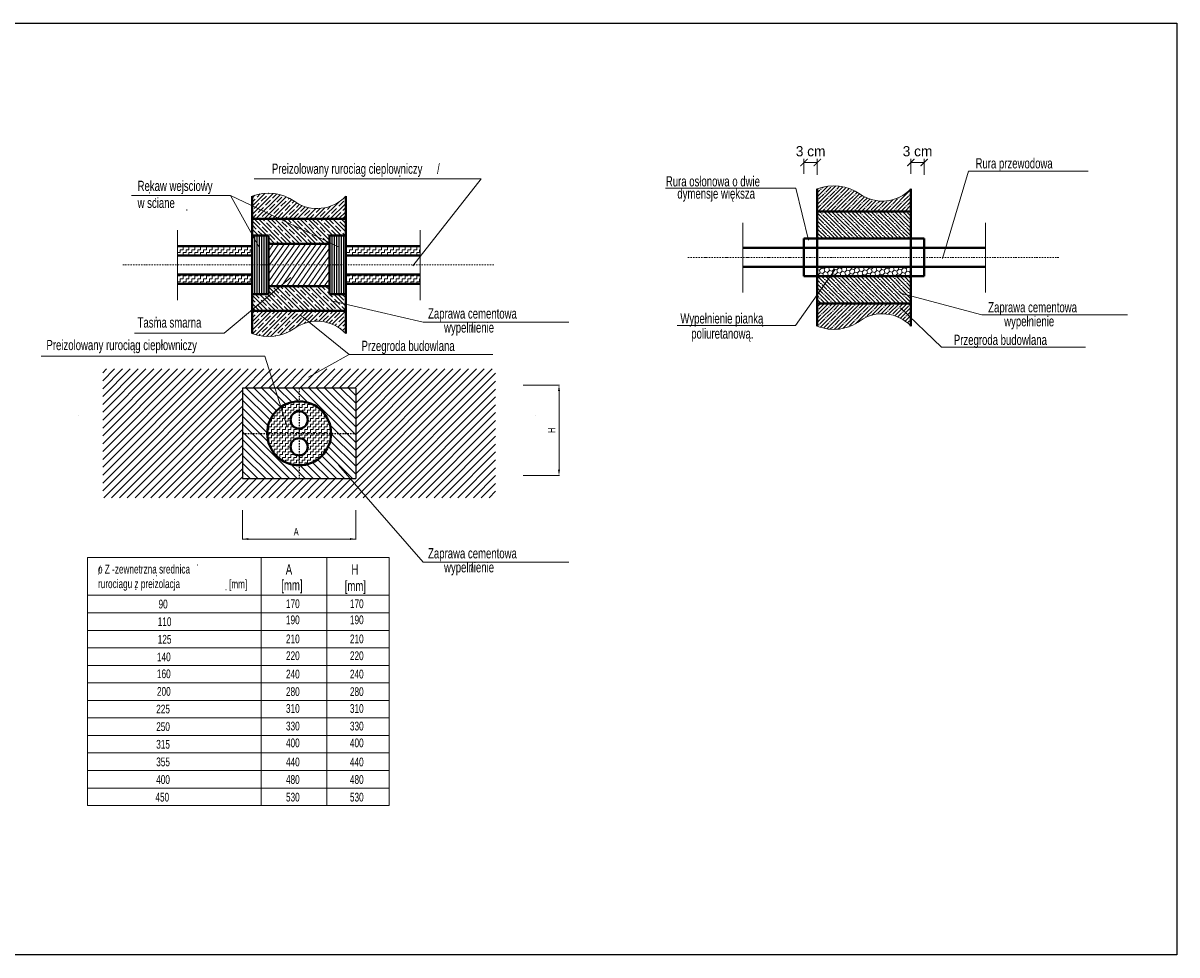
# Model space of a CAD drawing. Header units: millimetres. Extents: x -13172 to 86547, y 20 to 116183.
# Tile 32 of 52: x -1929 to 2023, y 61825 to 65017. Entities that reach past the tile are written whole.
import ezdxf
from ezdxf.enums import TextEntityAlignment as Align

# ---------------------------------------------------------------- set-up
doc = ezdxf.new("R2010")
doc.units = ezdxf.units.MM
doc.header["$LTSCALE"] = 0.7
doc.linetypes.add('DASHDOT2', pattern=[12.7, 6.35, -3.175, 0, -3.175])
doc.linetypes.add('HIDDEN2', pattern=[4.7625, 3.175, -1.5875])
doc.layers.get('0').update_dxf_attribs({"lineweight": 15})
doc.layers.add('0000_NIEDRUK', color=3, linetype='Continuous', lineweight=25, plot=False)
doc.layers.add('1', color=2, linetype='Continuous')
pattern_1 = [(45, (-183093.945, -23176.773), (-13.4703842, 13.4703842), []), (45, (-183080.475, -23176.773), (-13.4703842, 13.4703842), [23.8125, -4.7625, 0, -4.7625])]

# ---------------------------------------------------------------- blocks, each defined once
blk = doc.blocks.new('*X2983')
at = {"color": 0}
for p, q in [((93.26, 273.57), (98.81, 279.12)), ((93.26, 270.03), (102.29, 279.07)), ((93.26, 277.1), (94.46, 278.31)), ((93.26, 275.34), (94.58, 276.66)), ((94.92, 268.16), (105.28, 278.52)), ((95.02, 277.1), (95.02, 277.1)), ((95.46, 277.54), (96.79, 278.87)), ((97.23, 275.77), (99.44, 277.98)), ((98.45, 268.16), (107.92, 277.62)), ((99.88, 278.42), (99.88, 278.42)), ((100.32, 278.87), (100.62, 279.17)), ((101.65, 276.66), (101.65, 276.66)), ((102.09, 277.1), (103.83, 278.84)), ((103.86, 275.33), (106.07, 277.54)), ((106.51, 277.98), (106.51, 277.98)), ((108.72, 276.66), (109.13, 277.06)), ((93.69, 272.24), (93.69, 272.24)), ((94.13, 272.68), (96.34, 274.89)), ((95.9, 270.91), (98.11, 273.12)), ((96.79, 275.33), (96.79, 275.33)), ((98.55, 273.56), (98.55, 273.56)), ((98.99, 274), (101.2, 276.21)), ((100.32, 271.79), (100.32, 271.79)), ((100.76, 272.24), (102.97, 274.45)), ((101.99, 268.16), (110.27, 276.44)), ((102.53, 270.47), (104.74, 272.68)), ((103.41, 274.89), (103.41, 274.89)), ((105.18, 273.12), (105.18, 273.12)), ((105.52, 268.16), (112.42, 275.05)), ((105.62, 273.56), (107.83, 275.77)), ((107.39, 271.79), (109.6, 274)), ((108.28, 276.21), (108.28, 276.21)), ((109.06, 268.16), (114.77, 273.87)), ((109.16, 270.03), (111.37, 272.24)), ((110.04, 274.45), (110.04, 274.45)), ((110.49, 274.89), (111.35, 275.76)), ((111.81, 272.68), (111.81, 272.68)), ((112.25, 273.12), (113.56, 274.42)), ((112.59, 268.16), (117.46, 273.02)), ((114.02, 271.35), (116.07, 273.4)), ((115.79, 269.58), (118, 271.79)), ((116.13, 268.16), (120.59, 272.62)), ((118.44, 272.24), (118.44, 272.24)), ((118.88, 272.68), (118.96, 272.75)), ((119.66, 268.16), (124.45, 272.94)), ((120.65, 270.91), (122.4, 272.66)), ((123.2, 268.16), (130.53, 275.48)), ((125.07, 271.79), (125.07, 271.79)), ((125.51, 272.24), (126.91, 273.64)), ((126.74, 268.16), (133.36, 274.78)), ((127.28, 270.47), (129.49, 272.68)), ((129.93, 273.12), (129.93, 273.12)), ((130.37, 273.56), (132.58, 275.77)), ((132.14, 271.79), (133.36, 273.02)), ((133.02, 276.21), (133.02, 276.21)), ((93.26, 268.26), (95.02, 270.03)), ((95.46, 270.47), (95.46, 270.47)), ((96.68, 268.16), (96.79, 268.26)), ((97.23, 268.7), (97.23, 268.7)), ((97.67, 269.14), (99.88, 271.35)), ((100.22, 268.16), (101.65, 269.58)), ((102.09, 270.03), (102.09, 270.03)), ((103.86, 268.26), (103.86, 268.26)), ((104.3, 268.7), (106.51, 270.91)), ((106.95, 271.35), (106.95, 271.35)), ((107.29, 268.16), (108.28, 269.14)), ((108.72, 269.58), (108.72, 269.58)), ((110.93, 268.26), (113.14, 270.47)), ((113.58, 270.91), (113.58, 270.91)), ((114.36, 268.16), (114.9, 268.7)), ((115.35, 269.14), (115.35, 269.14)), ((117.9, 268.16), (119.77, 270.03)), ((120.21, 270.47), (120.21, 270.47)), ((121.43, 268.16), (121.53, 268.26)), ((121.98, 268.7), (121.98, 268.7)), ((122.42, 269.14), (124.63, 271.35)), ((124.97, 268.16), (126.4, 269.58)), ((126.84, 270.03), (126.84, 270.03)), ((128.61, 268.26), (128.61, 268.26)), ((129.05, 268.7), (131.26, 270.91)), ((130.27, 268.16), (133.36, 271.25)), ((131.7, 271.35), (131.7, 271.35)), ((132.04, 268.16), (133.02, 269.14))]:
    blk.add_line(p, q, dxfattribs=at)
blk = doc.blocks.new('*X2984')
at = {"color": 0}
for p, q in [((93.26, 220.53), (101.55, 228.83)), ((93.26, 224.07), (98.01, 228.83)), ((93.26, 227.61), (94.48, 228.83)), ((94.82, 218.57), (105.08, 228.83)), ((95.02, 227.6), (95.02, 227.6)), ((95.46, 228.04), (96.24, 228.83)), ((97.23, 226.27), (99.44, 228.48)), ((97.76, 217.97), (108.62, 228.83)), ((101.16, 217.83), (112.15, 228.83)), ((102.09, 227.6), (103.31, 228.83)), ((103.86, 225.83), (106.07, 228.04)), ((105.34, 218.48), (115.69, 228.83)), ((106.51, 228.48), (106.51, 228.48)), ((108.72, 227.16), (110.39, 228.83)), ((110.49, 225.39), (112.7, 227.6)), ((112.17, 221.78), (119.22, 228.83)), ((113.14, 228.04), (113.14, 228.04)), ((113.58, 228.48), (113.92, 228.83)), ((115.35, 226.72), (117.46, 228.83)), ((118.01, 224.08), (122.76, 228.83)), ((119.77, 227.6), (119.77, 227.6)), ((120.21, 228.04), (120.99, 228.83)), ((121.83, 224.36), (126.29, 228.83)), ((121.98, 226.27), (124.19, 228.48)), ((124.94, 223.93), (129.83, 228.83)), ((126.84, 227.6), (128.06, 228.83)), ((127.61, 223.07), (133.36, 228.82)), ((128.61, 225.83), (130.81, 228.04)), ((131.26, 228.48), (131.26, 228.48)), ((93.26, 225.84), (94.58, 227.16)), ((93.69, 222.74), (93.69, 222.74)), ((94.13, 223.18), (96.34, 225.39)), ((95.9, 221.41), (98.11, 223.62)), ((96.79, 225.83), (96.79, 225.83)), ((98.55, 224.06), (98.55, 224.06)), ((98.99, 224.51), (101.2, 226.72)), ((100.32, 222.3), (100.32, 222.3)), ((100.76, 222.74), (102.97, 224.95)), ((101.65, 227.16), (101.65, 227.16)), ((102.53, 220.97), (104.74, 223.18)), ((103.41, 225.39), (103.41, 225.39)), ((105.18, 223.62), (105.18, 223.62)), ((105.62, 224.06), (107.83, 226.27)), ((107.39, 222.3), (109.6, 224.51)), ((108.28, 226.72), (108.28, 226.72)), ((109.16, 220.53), (111.37, 222.74)), ((110.04, 224.95), (110.04, 224.95)), ((111.81, 223.18), (111.81, 223.18)), ((112.25, 223.62), (114.46, 225.83)), ((114.9, 226.27), (114.9, 226.27)), ((115.59, 223.43), (116.23, 224.06)), ((116.67, 224.51), (116.67, 224.51)), ((117.11, 224.95), (119.32, 227.16)), ((120.04, 224.33), (121.09, 225.39)), ((121.53, 225.83), (121.53, 225.83)), ((123.74, 224.51), (125.95, 226.72)), ((126.32, 223.55), (127.72, 224.95)), ((126.4, 227.16), (126.4, 227.16)), ((128.16, 225.39), (128.16, 225.39)), ((128.82, 222.51), (129.49, 223.18)), ((129.93, 223.62), (129.93, 223.62)), ((129.95, 221.87), (133.36, 225.29)), ((130.37, 224.06), (132.58, 226.27)), ((132.14, 222.3), (133.36, 223.52)), ((133.02, 226.72), (133.02, 226.72)), ((93.49, 219), (95.02, 220.53)), ((95.46, 220.97), (95.46, 220.97)), ((96.24, 218.22), (96.79, 218.76)), ((97.23, 219.2), (97.23, 219.2)), ((97.67, 219.65), (99.88, 221.85)), ((99.44, 217.88), (101.65, 220.09)), ((102.09, 220.53), (102.09, 220.53)), ((103.12, 218.02), (103.41, 218.32)), ((103.86, 218.76), (103.86, 218.76)), ((104.3, 219.2), (106.51, 221.41)), ((106.95, 221.85), (106.95, 221.85)), ((108.05, 219.42), (108.28, 219.65)), ((108.72, 220.09), (108.72, 220.09)), ((131.01, 221.16), (131.26, 221.41)), ((131.7, 221.85), (131.7, 221.85)), ((132, 220.38), (133.36, 221.75)), ((132.92, 219.54), (133.02, 219.65))]:
    blk.add_line(p, q, dxfattribs=at)
blk = doc.blocks.new('*X2985')
at = {"color": 0}
for p, q in [((99.58, 261.04), (93.26, 267.37)), ((96.79, 265.61), (94.58, 267.82)), ((106.61, 257.55), (96, 268.16)), ((98.55, 267.37), (97.77, 268.16)), ((98.99, 266.93), (98.99, 266.93)), ((110.15, 257.55), (99.54, 268.16)), ((103.41, 266.05), (101.31, 268.16)), ((113.69, 257.55), (103.07, 268.16)), ((105.18, 267.82), (104.84, 268.16)), ((105.62, 267.37), (105.62, 267.37)), ((108.28, 264.72), (106.07, 266.93)), ((117.22, 257.55), (106.61, 268.16)), ((110.04, 266.49), (108.38, 268.16)), ((120.76, 257.55), (110.14, 268.16)), ((112.25, 267.82), (112.25, 267.82)), ((114.9, 265.17), (112.7, 267.37)), ((124.29, 257.55), (113.68, 268.16)), ((116.67, 266.93), (115.45, 268.16)), ((126.36, 259.01), (117.22, 268.16)), ((121.53, 265.61), (119.32, 267.82)), ((127.87, 261.04), (120.75, 268.16)), ((123.3, 267.37), (122.52, 268.16)), ((123.74, 266.93), (123.74, 266.93)), ((131.4, 261.04), (124.29, 268.16)), ((128.16, 266.05), (126.05, 268.16)), ((133.36, 262.62), (127.82, 268.16)), ((129.93, 267.82), (129.59, 268.16)), ((130.37, 267.37), (130.37, 267.37)), ((133.02, 264.72), (130.81, 266.93)), ((133.36, 266.15), (131.36, 268.16)), ((133.36, 267.92), (133.13, 268.16)), ((95.02, 263.84), (93.26, 265.6)), ((96.05, 261.04), (93.26, 263.83)), ((95.46, 263.4), (95.46, 263.4)), ((97.82, 261.04), (95.9, 262.96)), ((97.23, 265.17), (97.23, 265.17)), ((99.88, 262.51), (97.67, 264.72)), ((101.65, 264.28), (99.44, 266.49)), ((100.32, 262.07), (100.32, 262.07)), ((102.09, 263.84), (102.09, 263.84)), ((104.74, 261.19), (102.53, 263.4)), ((103.86, 265.61), (103.86, 265.61)), ((106.51, 262.96), (104.3, 265.17)), ((106.95, 262.51), (106.95, 262.51)), ((109.6, 259.86), (107.39, 262.07)), ((108.72, 264.28), (108.72, 264.28)), ((111.37, 261.63), (109.16, 263.84)), ((110.49, 266.05), (110.49, 266.05)), ((113.14, 263.4), (110.93, 265.61)), ((113.58, 262.96), (113.58, 262.96)), ((116.23, 260.3), (114.02, 262.51)), ((115.35, 264.72), (115.35, 264.72)), ((118, 262.07), (115.79, 264.28)), ((117.11, 266.49), (117.11, 266.49)), ((119.77, 263.84), (117.56, 266.05)), ((120.21, 263.4), (120.21, 263.4)), ((122.86, 260.75), (120.65, 262.96)), ((121.98, 265.17), (121.98, 265.17)), ((124.63, 262.51), (122.42, 264.72)), ((126.4, 264.28), (124.19, 266.49)), ((125.07, 262.07), (125.07, 262.07)), ((126.84, 263.84), (126.84, 263.84)), ((129.49, 261.19), (127.28, 263.4)), ((128.61, 265.61), (128.61, 265.61)), ((131.26, 262.96), (129.05, 265.17)), ((131.7, 262.51), (131.7, 262.51)), ((133.17, 261.04), (132.14, 262.07)), ((93.69, 261.63), (93.69, 261.63)), ((94.28, 261.04), (94.13, 261.19)), ((103.08, 257.55), (100.26, 260.37)), ((101.2, 257.65), (100.26, 258.6)), ((102.97, 259.42), (100.76, 261.63)), ((103.41, 258.98), (103.41, 258.98)), ((104.85, 257.55), (103.86, 258.54)), ((105.18, 260.75), (105.18, 260.75)), ((107.83, 258.09), (105.62, 260.3)), ((108.28, 257.65), (108.28, 257.65)), ((110.04, 259.42), (110.04, 259.42)), ((111.92, 257.55), (110.49, 258.98)), ((111.81, 261.19), (111.81, 261.19)), ((114.46, 258.54), (112.25, 260.75)), ((114.9, 258.09), (114.9, 258.09)), ((115.45, 257.55), (115.35, 257.65)), ((116.67, 259.86), (116.67, 259.86)), ((118.99, 257.55), (117.11, 259.42)), ((118.44, 261.63), (118.44, 261.63)), ((121.09, 258.98), (118.88, 261.19)), ((121.53, 258.54), (121.53, 258.54)), ((122.52, 257.55), (121.98, 258.09)), ((123.3, 260.3), (123.3, 260.3)), ((125.95, 257.65), (123.74, 259.86)), ((126.36, 260.78), (125.51, 261.63))]:
    blk.add_line(p, q, dxfattribs=at)
blk = doc.blocks.new('*X2986')
at = {"color": 0}
for p, q in [((110.59, 228.83), (100.26, 239.16)), ((100.32, 237.32), (100.32, 237.32)), ((102.09, 239.09), (102.09, 239.09)), ((104.74, 236.44), (102.53, 238.65)), ((114.12, 228.83), (103.51, 239.44)), ((106.51, 238.21), (105.28, 239.44)), ((106.95, 237.76), (106.95, 237.76)), ((117.66, 228.83), (107.04, 239.44)), ((109.6, 235.11), (107.39, 237.32)), ((111.37, 236.88), (109.16, 239.09)), ((121.19, 228.83), (110.58, 239.44)), ((113.14, 238.65), (112.35, 239.44)), ((113.58, 238.21), (113.58, 238.21)), ((116.23, 235.55), (114.02, 237.76)), ((124.73, 228.83), (114.12, 239.44)), ((118, 237.32), (115.88, 239.44)), ((128.26, 228.83), (117.65, 239.44)), ((119.77, 239.09), (119.42, 239.44)), ((120.21, 238.65), (120.21, 238.65)), ((122.86, 236), (120.65, 238.21)), ((131.8, 228.83), (121.19, 239.44)), ((124.63, 237.76), (122.95, 239.44)), ((126.36, 237.8), (124.72, 239.44)), ((125.07, 237.32), (125.07, 237.32)), ((99.98, 228.83), (93.26, 235.55)), ((94.58, 232.46), (93.26, 233.78)), ((96.34, 234.23), (94.63, 235.94)), ((103.51, 228.83), (96.4, 235.94)), ((96.79, 233.79), (96.79, 233.79)), ((99.44, 231.14), (97.23, 233.35)), ((98.55, 235.55), (98.55, 235.55)), ((101.2, 232.9), (98.99, 235.11)), ((107.05, 228.83), (99.93, 235.94)), ((102.97, 234.67), (100.76, 236.88)), ((101.65, 232.46), (101.65, 232.46)), ((103.41, 234.23), (103.41, 234.23)), ((106.07, 231.58), (103.86, 233.79)), ((105.18, 236), (105.18, 236)), ((107.83, 233.35), (105.62, 235.55)), ((108.28, 232.9), (108.28, 232.9)), ((110.93, 230.25), (108.72, 232.46)), ((110.04, 234.67), (110.04, 234.67)), ((112.7, 232.02), (110.49, 234.23)), ((111.81, 236.44), (111.81, 236.44)), ((114.46, 233.79), (112.25, 236)), ((114.9, 233.35), (114.9, 233.35)), ((117.56, 230.69), (115.35, 232.9)), ((116.67, 235.11), (116.67, 235.11)), ((119.32, 232.46), (117.11, 234.67)), ((118.44, 236.88), (118.44, 236.88)), ((121.09, 234.23), (118.88, 236.44)), ((121.53, 233.79), (121.53, 233.79)), ((124.19, 231.14), (121.98, 233.35)), ((123.3, 235.55), (123.3, 235.55)), ((125.95, 232.9), (123.74, 235.11)), ((126.36, 236.03), (125.51, 236.88)), ((126.4, 232.46), (126.4, 232.46)), ((127.72, 234.67), (126.45, 235.94)), ((128.16, 234.23), (128.16, 234.23)), ((133.36, 230.8), (128.22, 235.94)), ((130.81, 231.58), (128.61, 233.79)), ((132.58, 233.35), (130.37, 235.55)), ((133.36, 234.33), (131.75, 235.94)), ((133.02, 232.9), (133.02, 232.9)), ((96.44, 228.83), (93.26, 232.01)), ((94.68, 228.83), (93.69, 229.81)), ((95.02, 232.02), (95.02, 232.02)), ((97.67, 229.37), (95.46, 231.58)), ((98.11, 228.93), (98.11, 228.93)), ((99.88, 230.69), (99.88, 230.69)), ((101.75, 228.83), (100.32, 230.25)), ((104.3, 229.81), (102.09, 232.02)), ((104.74, 229.37), (104.74, 229.37)), ((105.28, 228.83), (105.18, 228.93)), ((106.51, 231.14), (106.51, 231.14)), ((108.82, 228.83), (106.95, 230.69)), ((111.37, 229.81), (111.37, 229.81)), ((112.35, 228.83), (111.81, 229.37)), ((113.14, 231.58), (113.14, 231.58)), ((115.79, 228.93), (113.58, 231.14)), ((118, 230.25), (118, 230.25)), ((119.42, 228.83), (118.44, 229.81)), ((119.77, 232.02), (119.77, 232.02)), ((122.42, 229.37), (120.21, 231.58)), ((122.86, 228.93), (122.86, 228.93)), ((124.63, 230.69), (124.63, 230.69)), ((126.5, 228.83), (125.07, 230.25)), ((129.05, 229.81), (126.84, 232.02)), ((129.49, 229.37), (129.49, 229.37)), ((130.03, 228.83), (129.93, 228.93)), ((131.26, 231.14), (131.26, 231.14)), ((133.36, 229.03), (131.7, 230.69))]:
    blk.add_line(p, q, dxfattribs=at)
blk = doc.blocks.new('*X2987')
at = {"color": 0}
for p, q in [((100.26, 251.06), (104.8, 257.55)), ((100.26, 254.32), (102.51, 257.55)), ((100.75, 248.49), (107.09, 257.55)), ((103.04, 248.49), (109.38, 257.55)), ((105.33, 248.49), (111.67, 257.55)), ((107.62, 248.49), (113.96, 257.55)), ((109.9, 248.49), (116.24, 257.55)), ((112.19, 248.49), (118.53, 257.55)), ((114.48, 248.49), (120.82, 257.55)), ((116.77, 248.49), (123.11, 257.55)), ((119.06, 248.49), (125.4, 257.55)), ((121.35, 248.49), (126.36, 255.65)), ((123.64, 248.49), (126.36, 252.38)), ((100.26, 241.25), (105.33, 248.49)), ((100.26, 244.52), (103.04, 248.49)), ((100.26, 247.79), (100.75, 248.49)), ((101.28, 239.44), (107.62, 248.49)), ((103.57, 239.44), (109.9, 248.49)), ((105.85, 239.44), (112.19, 248.49)), ((108.14, 239.44), (114.48, 248.49)), ((110.43, 239.44), (116.77, 248.49)), ((112.72, 239.44), (119.06, 248.49)), ((115.01, 239.44), (121.35, 248.49)), ((117.3, 239.44), (123.64, 248.49)), ((119.59, 239.44), (125.93, 248.49)), ((125.93, 248.49), (126.36, 249.11)), ((121.88, 239.44), (126.36, 245.84)), ((124.17, 239.44), (126.36, 242.58))]:
    blk.add_line(p, q, dxfattribs=at)
blk = doc.blocks.new('*X2988')
at = {"color": 0}
for p, q in [((61.39, 243.75), (62.5, 243.75)), ((62.5, 243.75), (62.5, 244.44)), ((62.5, 242.5), (63.75, 242.5)), ((62.5, 241.25), (62.5, 242.5)), ((63.75, 243.75), (65, 243.75)), ((63.75, 242.5), (63.75, 243.75)), ((65, 243.75), (65, 244.44)), ((65, 242.5), (66.25, 242.5)), ((65, 241.25), (65, 242.5)), ((66.25, 243.75), (67.5, 243.75)), ((66.25, 242.5), (66.25, 243.75)), ((67.5, 243.75), (67.5, 244.44)), ((67.5, 242.5), (68.75, 242.5)), ((67.5, 241.25), (67.5, 242.5)), ((68.75, 243.75), (70, 243.75)), ((68.75, 242.5), (68.75, 243.75)), ((70, 243.75), (70, 244.44)), ((70, 242.5), (71.25, 242.5)), ((70, 241.25), (70, 242.5)), ((71.25, 243.75), (72.5, 243.75)), ((71.25, 242.5), (71.25, 243.75)), ((72.5, 243.75), (72.5, 244.44)), ((72.5, 242.5), (73.75, 242.5)), ((72.5, 241.25), (72.5, 242.5)), ((73.75, 243.75), (75, 243.75)), ((73.75, 242.5), (73.75, 243.75)), ((75, 243.75), (75, 244.44)), ((75, 242.5), (76.25, 242.5)), ((75, 241.25), (75, 242.5)), ((76.25, 243.75), (77.5, 243.75)), ((76.25, 242.5), (76.25, 243.75)), ((77.5, 243.75), (77.5, 244.44)), ((77.5, 242.5), (78.75, 242.5)), ((77.5, 241.25), (77.5, 242.5)), ((78.75, 243.75), (80, 243.75)), ((78.75, 242.5), (78.75, 243.75)), ((80, 243.75), (80, 244.44)), ((80, 242.5), (81.25, 242.5)), ((80, 241.25), (80, 242.5)), ((81.25, 243.75), (82.5, 243.75)), ((81.25, 242.5), (81.25, 243.75)), ((82.5, 243.75), (82.5, 244.44)), ((82.5, 242.5), (83.75, 242.5)), ((82.5, 241.25), (82.5, 242.5)), ((83.75, 243.75), (85, 243.75)), ((83.75, 242.5), (83.75, 243.75)), ((85, 243.75), (85, 244.44)), ((85, 242.5), (86.25, 242.5)), ((85, 241.25), (85, 242.5)), ((86.25, 243.75), (87.5, 243.75)), ((86.25, 242.5), (86.25, 243.75)), ((87.5, 243.75), (87.5, 244.44)), ((87.5, 242.5), (88.75, 242.5)), ((87.5, 241.25), (87.5, 242.5)), ((88.75, 243.75), (90, 243.75)), ((88.75, 242.5), (88.75, 243.75)), ((90, 243.75), (90, 244.44)), ((90, 242.5), (91.25, 242.5)), ((90, 241.25), (90, 242.5)), ((91.25, 243.75), (92.5, 243.75)), ((91.25, 242.5), (91.25, 243.75)), ((92.5, 243.75), (92.5, 244.44)), ((92.5, 242.5), (93.26, 242.5)), ((92.5, 241.25), (92.5, 242.5)), ((61.39, 241.25), (62.5, 241.25)), ((63.75, 241.25), (65, 241.25)), ((63.75, 240.44), (63.75, 241.25)), ((66.25, 241.25), (67.5, 241.25)), ((66.25, 240.44), (66.25, 241.25)), ((68.75, 241.25), (70, 241.25)), ((68.75, 240.44), (68.75, 241.25)), ((71.25, 241.25), (72.5, 241.25)), ((71.25, 240.44), (71.25, 241.25)), ((73.75, 241.25), (75, 241.25)), ((73.75, 240.44), (73.75, 241.25)), ((76.25, 241.25), (77.5, 241.25)), ((76.25, 240.44), (76.25, 241.25)), ((78.75, 241.25), (80, 241.25)), ((78.75, 240.44), (78.75, 241.25)), ((81.25, 241.25), (82.5, 241.25)), ((81.25, 240.44), (81.25, 241.25)), ((83.75, 241.25), (85, 241.25)), ((83.75, 240.44), (83.75, 241.25)), ((86.25, 241.25), (87.5, 241.25)), ((86.25, 240.44), (86.25, 241.25)), ((88.75, 241.25), (90, 241.25)), ((88.75, 240.44), (88.75, 241.25)), ((91.25, 241.25), (92.5, 241.25)), ((91.25, 240.44), (91.25, 241.25))]:
    blk.add_line(p, q, dxfattribs=at)
blk = doc.blocks.new('*X2989')
at = {"color": 0}
for p, q in [((61.39, 256.25), (62.5, 256.25)), ((61.39, 253.75), (62.5, 253.75)), ((62.5, 256.25), (62.5, 256.55)), ((62.5, 255), (63.75, 255)), ((62.5, 253.75), (62.5, 255)), ((63.75, 256.25), (65, 256.25)), ((63.75, 255), (63.75, 256.25)), ((63.75, 253.75), (65, 253.75)), ((63.75, 252.55), (63.75, 253.75)), ((65, 256.25), (65, 256.55)), ((65, 255), (66.25, 255)), ((65, 253.75), (65, 255)), ((66.25, 256.25), (67.5, 256.25)), ((66.25, 255), (66.25, 256.25)), ((66.25, 253.75), (67.5, 253.75)), ((66.25, 252.55), (66.25, 253.75)), ((67.5, 256.25), (67.5, 256.55)), ((67.5, 255), (68.75, 255)), ((67.5, 253.75), (67.5, 255)), ((68.75, 256.25), (70, 256.25)), ((68.75, 255), (68.75, 256.25)), ((68.75, 253.75), (70, 253.75)), ((68.75, 252.55), (68.75, 253.75)), ((70, 256.25), (70, 256.55)), ((70, 255), (71.25, 255)), ((70, 253.75), (70, 255)), ((71.25, 256.25), (72.5, 256.25)), ((71.25, 255), (71.25, 256.25)), ((71.25, 253.75), (72.5, 253.75)), ((71.25, 252.55), (71.25, 253.75)), ((72.5, 256.25), (72.5, 256.55)), ((72.5, 255), (73.75, 255)), ((72.5, 253.75), (72.5, 255)), ((73.75, 256.25), (75, 256.25)), ((73.75, 255), (73.75, 256.25)), ((73.75, 253.75), (75, 253.75)), ((73.75, 252.55), (73.75, 253.75)), ((75, 256.25), (75, 256.55)), ((75, 255), (76.25, 255)), ((75, 253.75), (75, 255)), ((76.25, 256.25), (77.5, 256.25)), ((76.25, 255), (76.25, 256.25)), ((76.25, 253.75), (77.5, 253.75)), ((76.25, 252.55), (76.25, 253.75)), ((77.5, 256.25), (77.5, 256.55)), ((77.5, 255), (78.75, 255)), ((77.5, 253.75), (77.5, 255)), ((78.75, 256.25), (80, 256.25)), ((78.75, 255), (78.75, 256.25)), ((78.75, 253.75), (80, 253.75)), ((78.75, 252.55), (78.75, 253.75)), ((80, 256.25), (80, 256.55)), ((80, 255), (81.25, 255)), ((80, 253.75), (80, 255)), ((81.25, 256.25), (82.5, 256.25)), ((81.25, 255), (81.25, 256.25)), ((81.25, 253.75), (82.5, 253.75)), ((81.25, 252.55), (81.25, 253.75)), ((82.5, 256.25), (82.5, 256.55)), ((82.5, 255), (83.75, 255)), ((82.5, 253.75), (82.5, 255)), ((83.75, 256.25), (85, 256.25)), ((83.75, 255), (83.75, 256.25)), ((83.75, 253.75), (85, 253.75)), ((83.75, 252.55), (83.75, 253.75)), ((85, 256.25), (85, 256.55)), ((85, 255), (86.25, 255)), ((85, 253.75), (85, 255)), ((86.25, 256.25), (87.5, 256.25)), ((86.25, 255), (86.25, 256.25)), ((86.25, 253.75), (87.5, 253.75)), ((86.25, 252.55), (86.25, 253.75)), ((87.5, 256.25), (87.5, 256.55)), ((87.5, 255), (88.75, 255)), ((87.5, 253.75), (87.5, 255)), ((88.75, 256.25), (90, 256.25)), ((88.75, 255), (88.75, 256.25)), ((88.75, 253.75), (90, 253.75)), ((88.75, 252.55), (88.75, 253.75)), ((90, 256.25), (90, 256.55)), ((90, 255), (91.25, 255)), ((90, 253.75), (90, 255)), ((91.25, 256.25), (92.5, 256.25)), ((91.25, 255), (91.25, 256.25)), ((91.25, 253.75), (92.5, 253.75)), ((91.25, 252.55), (91.25, 253.75)), ((92.5, 256.25), (92.5, 256.55)), ((92.5, 255), (93.26, 255)), ((92.5, 253.75), (92.5, 255)), ((133.36, 255), (133.75, 255)), ((133.75, 256.25), (135, 256.25)), ((133.75, 255), (133.75, 256.25)), ((133.75, 253.75), (135, 253.75)), ((133.75, 252.55), (133.75, 253.75)), ((135, 256.25), (135, 256.55)), ((135, 255), (136.25, 255)), ((135, 253.75), (135, 255)), ((136.25, 256.25), (137.5, 256.25)), ((136.25, 255), (136.25, 256.25)), ((136.25, 253.75), (137.5, 253.75)), ((136.25, 252.55), (136.25, 253.75)), ((137.5, 256.25), (137.5, 256.55)), ((137.5, 255), (138.75, 255)), ((137.5, 253.75), (137.5, 255)), ((138.75, 256.25), (140, 256.25)), ((138.75, 255), (138.75, 256.25)), ((138.75, 253.75), (140, 253.75)), ((138.75, 252.55), (138.75, 253.75)), ((140, 256.25), (140, 256.55)), ((140, 255), (141.25, 255)), ((140, 253.75), (140, 255)), ((141.25, 256.25), (142.5, 256.25)), ((141.25, 255), (141.25, 256.25)), ((141.25, 253.75), (142.5, 253.75)), ((141.25, 252.55), (141.25, 253.75)), ((142.5, 256.25), (142.5, 256.55)), ((142.5, 255), (143.75, 255)), ((142.5, 253.75), (142.5, 255)), ((143.75, 256.25), (145, 256.25)), ((143.75, 255), (143.75, 256.25)), ((143.75, 253.75), (145, 253.75)), ((143.75, 252.55), (143.75, 253.75)), ((145, 256.25), (145, 256.55)), ((145, 255), (146.25, 255)), ((145, 253.75), (145, 255)), ((146.25, 256.25), (147.5, 256.25)), ((146.25, 255), (146.25, 256.25)), ((146.25, 253.75), (147.5, 253.75)), ((146.25, 252.55), (146.25, 253.75)), ((147.5, 256.25), (147.5, 256.55)), ((147.5, 255), (148.75, 255)), ((147.5, 253.75), (147.5, 255)), ((148.75, 256.25), (150, 256.25)), ((148.75, 255), (148.75, 256.25)), ((148.75, 253.75), (150, 253.75)), ((148.75, 252.55), (148.75, 253.75)), ((150, 256.25), (150, 256.55)), ((150, 255), (151.25, 255)), ((150, 253.75), (150, 255)), ((151.25, 256.25), (152.5, 256.25)), ((151.25, 255), (151.25, 256.25)), ((151.25, 253.75), (152.5, 253.75)), ((151.25, 252.55), (151.25, 253.75)), ((152.5, 256.25), (152.5, 256.55)), ((152.5, 255), (153.75, 255)), ((152.5, 253.75), (152.5, 255)), ((153.75, 256.25), (155, 256.25)), ((153.75, 255), (153.75, 256.25)), ((153.75, 253.75), (155, 253.75)), ((153.75, 252.55), (153.75, 253.75)), ((155, 256.25), (155, 256.55)), ((155, 255), (156.25, 255)), ((155, 253.75), (155, 255)), ((156.25, 256.25), (157.5, 256.25)), ((156.25, 255), (156.25, 256.25)), ((156.25, 253.75), (157.5, 253.75)), ((156.25, 252.55), (156.25, 253.75)), ((157.5, 256.25), (157.5, 256.55)), ((157.5, 255), (158.75, 255)), ((157.5, 253.75), (157.5, 255)), ((158.75, 256.25), (160, 256.25)), ((158.75, 255), (158.75, 256.25)), ((158.75, 253.75), (160, 253.75)), ((158.75, 252.55), (158.75, 253.75)), ((160, 256.25), (160, 256.55)), ((160, 255), (161.25, 255)), ((160, 253.75), (160, 255)), ((161.25, 256.25), (162.5, 256.25)), ((161.25, 255), (161.25, 256.25)), ((161.25, 253.75), (162.5, 253.75)), ((161.25, 252.55), (161.25, 253.75)), ((162.5, 256.25), (162.5, 256.55)), ((162.5, 255), (163.75, 255)), ((162.5, 253.75), (162.5, 255)), ((163.75, 256.25), (165, 256.25)), ((163.75, 255), (163.75, 256.25)), ((163.75, 253.75), (165, 253.75)), ((163.75, 252.55), (163.75, 253.75)), ((165, 256.25), (165, 256.55)), ((165, 255), (165.22, 255)), ((165, 253.75), (165, 255)), ((133.36, 242.5), (133.75, 242.5)), ((133.75, 243.75), (135, 243.75)), ((133.75, 242.5), (133.75, 243.75)), ((135, 243.75), (135, 244.44)), ((135, 242.5), (136.25, 242.5)), ((135, 241.25), (135, 242.5)), ((136.25, 243.75), (137.5, 243.75)), ((136.25, 242.5), (136.25, 243.75)), ((137.5, 243.75), (137.5, 244.44)), ((137.5, 242.5), (138.75, 242.5)), ((137.5, 241.25), (137.5, 242.5)), ((138.75, 243.75), (140, 243.75)), ((138.75, 242.5), (138.75, 243.75)), ((140, 243.75), (140, 244.44)), ((140, 242.5), (141.25, 242.5)), ((140, 241.25), (140, 242.5)), ((141.25, 243.75), (142.5, 243.75)), ((141.25, 242.5), (141.25, 243.75)), ((142.5, 243.75), (142.5, 244.44)), ((142.5, 242.5), (143.75, 242.5)), ((142.5, 241.25), (142.5, 242.5)), ((143.75, 243.75), (145, 243.75)), ((143.75, 242.5), (143.75, 243.75)), ((145, 243.75), (145, 244.44)), ((145, 242.5), (146.25, 242.5)), ((145, 241.25), (145, 242.5)), ((146.25, 243.75), (147.5, 243.75)), ((146.25, 242.5), (146.25, 243.75)), ((147.5, 243.75), (147.5, 244.44)), ((147.5, 242.5), (148.75, 242.5)), ((147.5, 241.25), (147.5, 242.5)), ((148.75, 243.75), (150, 243.75)), ((148.75, 242.5), (148.75, 243.75)), ((150, 243.75), (150, 244.44)), ((150, 242.5), (151.25, 242.5)), ((150, 241.25), (150, 242.5)), ((151.25, 243.75), (152.5, 243.75)), ((151.25, 242.5), (151.25, 243.75)), ((152.5, 243.75), (152.5, 244.44)), ((152.5, 242.5), (153.75, 242.5)), ((152.5, 241.25), (152.5, 242.5)), ((153.75, 243.75), (155, 243.75)), ((153.75, 242.5), (153.75, 243.75)), ((155, 243.75), (155, 244.44)), ((155, 242.5), (156.25, 242.5)), ((155, 241.25), (155, 242.5)), ((156.25, 243.75), (157.5, 243.75)), ((156.25, 242.5), (156.25, 243.75)), ((157.5, 243.75), (157.5, 244.44)), ((157.5, 242.5), (158.75, 242.5)), ((157.5, 241.25), (157.5, 242.5)), ((158.75, 243.75), (160, 243.75)), ((158.75, 242.5), (158.75, 243.75)), ((160, 243.75), (160, 244.44)), ((160, 242.5), (161.25, 242.5)), ((160, 241.25), (160, 242.5)), ((161.25, 243.75), (162.5, 243.75)), ((161.25, 242.5), (161.25, 243.75)), ((162.5, 243.75), (162.5, 244.44)), ((162.5, 242.5), (163.75, 242.5)), ((162.5, 241.25), (162.5, 242.5)), ((163.75, 243.75), (165, 243.75)), ((163.75, 242.5), (163.75, 243.75)), ((165, 243.75), (165, 244.44)), ((165, 242.5), (165.22, 242.5)), ((165, 241.25), (165, 242.5)), ((133.75, 241.25), (135, 241.25)), ((133.75, 240.44), (133.75, 241.25)), ((136.25, 241.25), (137.5, 241.25)), ((136.25, 240.44), (136.25, 241.25)), ((138.75, 241.25), (140, 241.25)), ((138.75, 240.44), (138.75, 241.25)), ((141.25, 241.25), (142.5, 241.25)), ((141.25, 240.44), (141.25, 241.25)), ((143.75, 241.25), (145, 241.25)), ((143.75, 240.44), (143.75, 241.25)), ((146.25, 241.25), (147.5, 241.25)), ((146.25, 240.44), (146.25, 241.25)), ((148.75, 241.25), (150, 241.25)), ((148.75, 240.44), (148.75, 241.25)), ((151.25, 241.25), (152.5, 241.25)), ((151.25, 240.44), (151.25, 241.25)), ((153.75, 241.25), (155, 241.25)), ((153.75, 240.44), (153.75, 241.25)), ((156.25, 241.25), (157.5, 241.25)), ((156.25, 240.44), (156.25, 241.25)), ((158.75, 241.25), (160, 241.25)), ((158.75, 240.44), (158.75, 241.25)), ((161.25, 241.25), (162.5, 241.25)), ((161.25, 240.44), (161.25, 241.25)), ((163.75, 241.25), (165, 241.25)), ((163.75, 240.44), (163.75, 241.25))]:
    blk.add_line(p, q, dxfattribs=at)
blk = doc.blocks.new('_ArchTick')
at = {"color": 0, "linetype": 'ByBlock', "const_width": 0.15}
blk.add_lwpolyline([(-0.5, -0.5), (0.5, 0.5)], dxfattribs=at)

msp = doc.modelspace()

# ---------------------------------------------------------------- hatches: boundary and pattern name
h = msp.add_hatch()
h.set_pattern_fill('ANSI35', color=256, scale=3, style=0)
h.set_pattern_definition(pattern_1)
h.paths.add_polyline_path([(1112.07, 64371.341), (1112.07, 64449.256, -0.37192018), (937.552, 64431.062, 0.24714355), (791.208, 64449.256), (791.208, 64371.341)])
h = msp.add_hatch()
h.set_pattern_fill('ANSI35', color=256, scale=3, angle=90, style=0)
h.set_pattern_definition([(135, (-183093.945, -23176.773), (-13.4703842, -13.4703842), []), (135, (-183093.945, -23163.303), (-13.4703842, -13.4703842), [23.8125, -4.7625, 0, -4.7625])])
h.paths.add_polyline_path([(1112.07, 64371.341), (791.208, 64371.341), (791.208, 64278.443), (1112.07, 64278.443)])
h.paths.add_polyline_path([(791.208, 64056.686), (1112.07, 64056.686), (1112.07, 64149.584), (791.208, 64149.584)])
h = msp.add_hatch()
h.set_pattern_fill('HONEY', color=256, scale=3, angle=45, style=0)
h.set_pattern_definition([(45, (-183093.9455, -23176.773), (4.26994208, 15.9356342), [9.525, -19.05]), (165, (-183093.9455, -23176.773), (-15.93563508, -4.26993878), [9.525, -19.05]), (105, (-183093.9455, -23176.773), (-11.665693, 11.6656954), [-19.05, 9.525])])
h.paths.add_polyline_path([(1112.07, 64149.584), (1112.07, 64181.584), (791.208, 64181.584), (791.208, 64149.584)])
h = msp.add_hatch()
h.set_pattern_fill('ANSI35', color=256, scale=3, style=0)
h.set_pattern_definition(pattern_1)
h.paths.add_polyline_path([(791.208, 64056.686), (791.208, 63978.771, 0.2534306), (934.966, 63995.118, -0.37866991), (1112.07, 63978.771), (1112.07, 64056.686)])
h = msp.add_hatch()
h.set_pattern_fill('ANSI31', color=256, scale=6, style=0)
h.set_pattern_definition([(45, (799.702, 0), (-13.470384, 13.470384), [])])
h.paths.add_polyline_path([(-310.298, 63832.104), (-1656.079, 63832.104), (-1656.079, 63391.074), (-310.298, 63391.074)])
h.paths.add_polyline_path([(-1176.788, 63766.442), (-789.588, 63766.442), (-789.588, 63456.736), (-1176.788, 63456.736)], flags=16)
h = msp.add_hatch()
h.set_pattern_fill('ANSI31', color=256, scale=6, angle=90, style=0)
h.set_pattern_definition([(135, (799.702, 0), (-13.470384, -13.470384), [])])
h.paths.add_polyline_path([(-789.588, 63766.442), (-1176.788, 63766.442), (-1176.788, 63456.736), (-789.588, 63456.736)])
h.paths.add_polyline_path([(-873.707, 63611.589, -1), (-1092.669, 63611.589, -1)], flags=16)
h = msp.add_hatch()
h.set_pattern_fill('ZIGZAG', color=256, scale=1.5, style=0)
h.set_pattern_definition([(0, (-6269.101, -183.608), (9.525, 9.525), [9.525, -9.525]), (90, (-6259.576, -183.608), (-9.525, 9.525), [9.525, -9.525])])
h.paths.add_polyline_path([(-873.707, 63611.589, 1), (-1092.669, 63611.589, 1)])
h.paths.add_polyline_path([(-953.548, 63565.449, -1), (-1012.828, 63565.449, -1)], flags=16)
h.paths.add_polyline_path([(-953.548, 63657.729, -1), (-1012.828, 63657.729, -1)], flags=16)

# ---------------------------------------------------------------- linework, layer by layer
for p, q in [((745.671, 64500.075), (745.671, 64551.616)), ((745.671, 64539.116), (791.208, 64539.116)), ((791.208, 64497.344), (791.208, 64551.616)), ((1111.769, 64500.075), (1111.769, 64551.616)), ((1111.769, 64539.116), (1157.307, 64539.116)), ((1157.307, 64497.344), (1157.307, 64551.616)), ((1309.428, 64509.032), (1219.999, 64210.903)), ((1309.428, 64509.032), (1718.799, 64509.032)), ((-1137.627, 64483.644), (-359.784, 64483.644)), ((-359.784, 64483.644), (-594.098, 64185.515)), ((271.662, 64451.318), (717.768, 64451.318)), ((717.768, 64451.318), (760.889, 64272.818)), ((-1556.813, 64425.93), (-1218.052, 64425.93)), ((-1218.052, 64425.93), (-1119.503, 64247.43)), ((-848.495, 64250.507), (-1218.052, 64425.93)), ((-1011.716, 64145.869), (-1239.609, 63955.058)), ((850.823, 64171.257), (716.816, 63980.446)), ((-873.132, 64065.852), (-559.008, 63991.989)), ((1075.995, 64091.24), (1355.194, 64017.377)), ((-978.683, 64016.61), (-812.382, 63881.196)), ((1075.995, 64041.998), (1216.61, 63906.584)), ((1355.194, 64017.377), (1854.096, 64017.377)), ((-559.008, 63991.989), (-60.106, 63991.989)), ((716.816, 63980.446), (311.802, 63980.446)), ((-1239.609, 63955.058), (-1547.574, 63955.058)), ((1216.61, 63906.584), (1709.353, 63906.584)), ((-1100.18, 63875.896), (-1866.219, 63875.896)), ((-1100.18, 63875.896), (-1023.92, 63633.971)), ((-812.382, 63881.196), (-950.966, 63804.256)), ((-812.382, 63881.196), (-319.639, 63881.196)), ((-559.008, 63170.64), (-848.959, 63502.218)), ((-1707.468, 63186.624), (-1707.468, 63056.856)), ((-675.116, 63186.624), (-1707.468, 63186.624)), ((-1113.749, 63186.624), (-1113.749, 63056.856)), ((-887.866, 63186.624), (-887.866, 63056.856)), ((-675.116, 63186.624), (-675.116, 63056.856)), ((-559.008, 63170.64), (-60.106, 63170.64)), ((-1707.468, 63056.856), (-675.116, 63056.856)), ((-1707.468, 63056.856), (-1707.468, 62996.856)), ((-1113.749, 63056.856), (-1113.749, 62996.856)), ((-887.866, 63056.856), (-887.866, 62996.856)), ((-675.116, 63056.856), (-675.116, 62996.856)), ((-1707.468, 62996.856), (-675.116, 62996.856)), ((-1707.468, 62996.856), (-1707.468, 62936.856)), ((-1113.749, 62996.856), (-1113.749, 62936.856)), ((-887.866, 62996.856), (-887.866, 62936.856)), ((-675.116, 62996.856), (-675.116, 62936.856)), ((-1707.468, 62936.856), (-675.116, 62936.856)), ((-1707.468, 62936.856), (-1707.468, 62876.856)), ((-1113.749, 62936.856), (-1113.749, 62876.856)), ((-887.866, 62936.856), (-887.866, 62876.856)), ((-675.116, 62936.856), (-675.116, 62876.856)), ((-1707.468, 62876.856), (-675.116, 62876.856)), ((-1707.468, 62876.856), (-1707.468, 62816.856)), ((-1113.749, 62876.856), (-1113.749, 62816.856)), ((-887.866, 62876.856), (-887.866, 62816.856)), ((-675.116, 62876.856), (-675.116, 62816.856)), ((-1707.468, 62816.856), (-675.116, 62816.856)), ((-1707.468, 62816.856), (-1707.468, 62756.856)), ((-1113.749, 62816.856), (-1113.749, 62756.856)), ((-887.866, 62816.856), (-887.866, 62756.856)), ((-675.116, 62816.856), (-675.116, 62756.856)), ((-1707.468, 62756.856), (-675.116, 62756.856)), ((-1707.468, 62756.856), (-1707.468, 62696.856)), ((-1113.749, 62756.856), (-1113.749, 62696.856)), ((-887.866, 62756.856), (-887.866, 62696.856)), ((-675.116, 62756.856), (-675.116, 62696.856)), ((-1707.468, 62696.856), (-675.116, 62696.856)), ((-1707.468, 62696.856), (-1707.468, 62636.856)), ((-1113.749, 62696.856), (-1113.749, 62636.856)), ((-887.866, 62696.856), (-887.866, 62636.856)), ((-675.116, 62696.856), (-675.116, 62636.856)), ((-1707.468, 62636.856), (-675.116, 62636.856)), ((-1707.468, 62636.856), (-1707.468, 62576.856)), ((-1113.749, 62636.856), (-1113.749, 62576.856)), ((-887.866, 62636.856), (-887.866, 62576.856)), ((-675.116, 62636.856), (-675.116, 62576.856)), ((-1707.468, 62576.856), (-675.116, 62576.856)), ((-1707.468, 62576.856), (-1707.468, 62516.856)), ((-1113.749, 62576.856), (-1113.749, 62516.856)), ((-887.866, 62576.856), (-887.866, 62516.856)), ((-675.116, 62576.856), (-675.116, 62516.856)), ((-1707.468, 62516.856), (-675.116, 62516.856)), ((-1707.468, 62516.856), (-1707.468, 62456.856)), ((-1113.749, 62516.856), (-1113.749, 62456.856)), ((-887.866, 62516.856), (-887.866, 62456.856)), ((-675.116, 62516.856), (-675.116, 62456.856)), ((-1707.468, 62456.856), (-675.116, 62456.856)), ((-1707.468, 62456.856), (-1707.468, 62396.856)), ((-1113.749, 62456.856), (-1113.749, 62396.856)), ((-887.866, 62456.856), (-887.866, 62396.856)), ((-675.116, 62456.856), (-675.116, 62396.856)), ((-1707.468, 62396.856), (-675.116, 62396.856)), ((-1707.468, 62396.856), (-1707.468, 62336.856)), ((-1113.749, 62396.856), (-1113.749, 62336.856)), ((-887.866, 62396.856), (-887.866, 62336.856)), ((-675.116, 62396.856), (-675.116, 62336.856)), ((-1707.468, 62336.856), (-675.116, 62336.856))]:
    msp.add_line(p, q)
at = {"color": 7, "lineweight": 40}
for p, q in [((791.208, 64371.341), (1112.07, 64371.341)), ((791.208, 64056.686), (1112.07, 64056.686))]:
    msp.add_line(p, q, dxfattribs=at)
at = {"lineweight": 40}
for p, q in [((-1144.612, 64345.953), (-823.75, 64345.953)), ((-1144.612, 64031.297), (-823.75, 64031.297))]:
    msp.add_line(p, q, dxfattribs=at)
at = {"linetype": 'HIDDEN2'}
for p, q in [((536.317, 64332.384), (536.317, 64092.646)), ((1366.961, 64332.384), (1366.961, 64092.646)), ((-1399.503, 64306.996), (-1399.503, 64067.258)), ((-568.859, 64306.996), (-568.859, 64067.258))]:
    msp.add_line(p, q, dxfattribs=at)
at = {"linetype": 'DASHDOT2'}
for p, q in [((847.208, 64214.013), (346.206, 64214.013)), ((1618.853, 64214.013), (847.208, 64214.013)), ((-1088.612, 64188.625), (-1589.614, 64188.625)), ((-316.967, 64188.625), (-1088.612, 64188.625))]:
    msp.add_line(p, q, dxfattribs=at)
at = {"color": 7, "linetype": 'ByBlock'}
for p, q in [((-216.497, 63776.666), (-91.311, 63776.666)), ((-93.311, 63756.666), (-93.311, 63486.959)), ((-216.497, 63466.959), (-91.311, 63466.959)), ((-1176.788, 63348.14), (-1176.788, 63247.657)), ((-789.588, 63348.14), (-789.588, 63247.657)), ((-1176.788, 63249.657), (-789.588, 63249.657))]:
    msp.add_line(p, q, dxfattribs=at)
for points in [[(-1739.423, 63671.576), (-1739.423, 63671.576)], [(-172.473, 63671.576), (-172.473, 63671.576)]]:
    msp.add_lwpolyline(points)
for centre, radius, start, end in [((847.1, 64301.166), 158.286, 55.149166, 110.677585), ((-1088.72, 64275.778), 158.286, 55.149166, 110.677585), ((-921.547, 64515.854), 134.26, 235.149166, 316.7539), ((1014.273, 64541.242), 134.26, 235.149166, 316.7539), ((1014.273, 63886.785), 134.26, 43.2461, 124.850834), ((-921.547, 63861.397), 134.26, 43.2461, 124.850834), ((847.997, 64119.648), 151.893, 248.045181, 306.128068), ((-1088.72, 64101.473), 158.286, 249.322415, 304.850834)]:
    msp.add_arc(centre, radius, start, end)
for points in [[(-96.644, 63756.666), (-89.978, 63756.666), (-93.311, 63776.666)], [(-96.644, 63486.959), (-89.978, 63486.959), (-93.311, 63466.959)], [(-1156.788, 63252.99), (-1156.788, 63246.324), (-1176.788, 63249.657)], [(-809.588, 63252.99), (-809.588, 63246.324), (-789.588, 63249.657)]]:
    msp.add_solid(points, dxfattribs=at)
at = {"layer": '0000_NIEDRUK'}
msp.add_lwpolyline([(-4221.339, 65016.813), (2022.858, 65016.813), (2022.858, 61825.18), (-4221.339, 61825.18)], close=True, dxfattribs=at)
at = {"layer": '1', "color": 7, "lineweight": 40}
for p, q in [((-1144.612, 64423.868), (-1144.612, 63953.383)), ((-823.75, 64423.868), (-823.75, 63953.383)), ((791.208, 64449.256), (791.208, 63978.771)), ((1112.07, 64449.256), (1112.07, 63978.771)), ((-1144.612, 64289.015), (-1088.612, 64289.015)), ((-1088.612, 64289.015), (-1088.612, 64088.235)), ((-879.75, 64289.015), (-879.75, 64088.235)), ((-823.75, 64289.015), (-879.75, 64289.015)), ((745.671, 64278.443), (745.671, 64149.584)), ((1157.608, 64278.443), (1157.608, 64149.584)), ((-1144.612, 64088.235), (-1088.612, 64088.235)), ((-823.75, 64088.235), (-879.75, 64088.235))]:
    msp.add_line(p, q, dxfattribs=at)
at = {"layer": '1', "color": 7}
for p, q in [((-1136.612, 64289.015), (-1136.612, 64088.235)), ((-1128.612, 64289.015), (-1128.612, 64088.235)), ((-1120.612, 64289.015), (-1120.612, 64088.235)), ((-1112.612, 64289.015), (-1112.612, 64088.235)), ((-1104.612, 64289.015), (-1104.612, 64088.235)), ((-1096.612, 64289.015), (-1096.612, 64088.235)), ((-871.75, 64289.015), (-871.75, 64088.235)), ((-863.75, 64289.015), (-863.75, 64088.235)), ((-855.75, 64289.015), (-855.75, 64088.235)), ((-847.75, 64289.015), (-847.75, 64088.235)), ((-839.75, 64289.015), (-839.75, 64088.235)), ((-831.75, 64289.015), (-831.75, 64088.235)), ((-1176.788, 63766.442), (-1176.788, 63456.736)), ((-789.588, 63766.442), (-1176.788, 63766.442)), ((-789.588, 63766.442), (-789.588, 63456.736)), ((-1176.788, 63456.736), (-789.588, 63456.736))]:
    msp.add_line(p, q, dxfattribs=at)
at = {"layer": '1', "color": 7, "linetype": 'DASHDOT2'}
for p, q in [((-983.188, 63766.442), (-983.188, 63456.736)), ((-1176.788, 63611.589), (-789.588, 63611.589))]:
    msp.add_line(p, q, dxfattribs=at)
at = {"layer": '1', "color": 7, "lineweight": 40}
for points in [[(830.879, 64415.443), (830.879, 64415.443)], [(-1144.612, 64253.055), (-1399.503, 64253.055)], [(-879.75, 64261.055), (-1088.612, 64261.055)], [(-568.859, 64253.055), (-823.75, 64253.055)], [(1157.608, 64278.443), (745.671, 64278.443)], [(-1144.612, 64221.055), (-1399.503, 64221.055)], [(-568.859, 64221.055), (-823.75, 64221.055)], [(1366.961, 64246.443), (536.317, 64246.443)], [(536.317, 64181.584), (1366.961, 64181.584)], [(-1399.503, 64156.196), (-1144.612, 64156.196)], [(-823.75, 64156.196), (-568.859, 64156.196)], [(745.671, 64149.584), (1157.608, 64149.584)], [(-1399.503, 64124.196), (-1144.612, 64124.196)], [(-1088.612, 64116.196), (-879.75, 64116.196)], [(-823.75, 64124.196), (-568.859, 64124.196)]]:
    msp.add_lwpolyline(points, dxfattribs=at)
at = {"layer": '1', "color": 7}
msp.add_lwpolyline([(-1086.926, 64387.977), (-1086.926, 64387.977)], dxfattribs=at)
at = {"layer": '1', "color": 7, "lineweight": 40}
for centre, radius in [((-983.188, 63611.589), 109.481), ((-983.188, 63657.729), 29.64), ((-983.188, 63565.449), 29.64)]:
    msp.add_circle(centre, radius, dxfattribs=at)
at = {"layer": 'Defpoints', "color": 0, "linetype": 'ByBlock'}
for p in [(-93.311, 63466.959), (-789.588, 63249.657)]:
    msp.add_point(p, dxfattribs=at)

# ---------------------------------------------------------------- block references
at = {"xscale": 25, "yscale": 25, "zscale": 25, "rotation": 180}
for p in [(745.671, 64539.116), (1111.769, 64539.116)]:
    msp.add_blockref('_ArchTick', p, dxfattribs=at)
for name, p, xscale, yscale, zscale in [('_ArchTick', (791.208, 64539.116), 25, 25, 25), ('_ArchTick', (1157.307, 64539.116), 25, 25, 25), ('*X2983', (-1890.656, 62200.694), 8, 8, 8), ('*X2985', (-1890.656, 62200.694), 8, 8, 8), ('*X2989', (-1890.656, 62200.694), 8, 8, 8), ('*X2987', (-1890.656, 62200.694), 8, 8, 8), ('*X2988', (-1890.656, 62200.694), 8, 8, 8), ('*X2986', (-1890.656, 62200.694), 8, 8, 8), ('*X2984', (-1890.656, 62200.694), 8, 8, 8)]:
    msp.add_blockref(name, p, dxfattribs=dict(xscale=xscale, yscale=yscale, zscale=zscale))

# ---------------------------------------------------------------- texts
at = {"color": 7, "linetype": 'ByBlock', "width": 0.7}
msp.add_text('H', height=25, rotation=90, dxfattribs=at).set_placement((-118.311, 63621.813), align=Align.MIDDLE_CENTER)
msp.add_text('A', height=25, dxfattribs=at).set_placement((-993.313, 63274.657), align=Align.MIDDLE_CENTER)
at = {"layer": '1', "color": 7, "width": 0.7}
for s, height, p in [('Preizolowany rurociag cieplowniczy', 35, (-1076.417, 64500.516)), ('/', 35, (-510.849, 64500.516)), ('Rura przewodowa', 35, (1333.298, 64518.994)), ('.', 35, (-642.699, 64490.114)), ('Rura osłonowa o dwie ', 35, (272.6, 64457.415)), ('Rekaw wejsciowy', 35, (-1536.469, 64441.723)), ('.', 35, (-1311.713, 64471.452)), ('dymensje większa', 35, (312.002, 64415.564)), ('w sciane', 35, (-1536.469, 64383.389)), ('.', 35, (-1499.732, 64432.986)), ('.', 35, (-1479.005, 64412.274)), ('.', 35, (-1372.412, 64373.807)), ('Zaprawa cementowa ', 35, (1376.509, 64026.044)), ('Zaprawa cementowa ', 35, (-541.744, 64004.704)), ('Wypełnienie pianką', 35, (322.308, 63987.864)), ('wypełnienie', 35, (1431.286, 63978.067)), ('Tasma smarna', 35, (-1536.469, 63973.928)), ('.', 35, (-1477.525, 64005.418)), ('wypelnienie', 35, (-486.967, 63956.727)), ('/', 35, (-395.933, 63956.961)), ('poliuretanową.', 35, (359.636, 63935.966)), ('Preizolowany rurociąg ciepłowniczy', 35, (-1848.584, 63896.681)), ('Przegroda budowlana', 35, (1258.904, 63914.402)), ('Przegroda budowlana', 35, (-769.413, 63893.736)), ('Zaprawa cementowa ', 35, (-541.744, 63183.354)), ('/', 30, (-1671.152, 63127.474)), ('o Z -zewnetrzna srednica', 30, (-1672.053, 63131.571)), ('.', 30, (-1334.548, 63158.662)), ('A', 35, (-1029.084, 63128.004)), ('H', 35, (-804.132, 63128.004)), ('wypelnienie', 35, (-486.967, 63135.377)), ('/', 35, (-395.933, 63135.612)), ('rurociagu z preizolacja', 30, (-1672.053, 63081.571)), ('.', 30, (-1476.1, 63121.905)), ('[mm]', 30, (-1223.467, 63080.451)), ('[mm]', 35, (-1044.422, 63074.358)), ('[mm]', 35, (-827.138, 63071.803)), ('.', 30, (-1546.319, 63075.123)), ('.', 30, (-1237.579, 63074.01)), ('90', 30, (-1464.765, 63011.969)), ('170', 30, (-1028.237, 63013.048)), ('170', 30, (-809.244, 63013.048)), ('190', 30, (-1028.237, 62957.939)), ('190', 30, (-809.244, 62957.939)), ('110', 30, (-1467.392, 62951.598)), ('125', 30, (-1467.392, 62891.228)), ('210', 30, (-1028.237, 62892.611)), ('210', 30, (-809.244, 62892.611)), ('140', 30, (-1470.018, 62830.858)), ('220', 30, (-1028.237, 62834.948)), ('220', 30, (-809.244, 62834.948)), ('160', 30, (-1470.018, 62773.112)), ('240', 30, (-1028.237, 62772.175)), ('240', 30, (-809.244, 62772.175)), ('200', 30, (-1470.018, 62712.742)), ('280', 30, (-1028.237, 62711.957)), ('280', 30, (-809.244, 62711.957)), ('225', 30, (-1472.645, 62652.372)), ('310', 30, (-1028.237, 62654.293)), ('310', 30, (-809.244, 62654.293)), ('250', 30, (-1472.645, 62592.002)), ('330', 30, (-1028.237, 62594.075)), ('330', 30, (-809.244, 62594.075)), ('315', 30, (-1472.645, 62531.631)), ('400', 30, (-1028.237, 62536.411)), ('400', 30, (-809.244, 62536.411)), ('355', 30, (-1472.645, 62471.261)), ('440', 30, (-1028.237, 62471.083)), ('440', 30, (-809.244, 62471.083)), ('400', 30, (-1472.645, 62410.891)), ('480', 30, (-1028.237, 62410.865)), ('480', 30, (-809.244, 62410.865)), ('450', 30, (-1475.271, 62350.521)), ('530', 30, (-1028.237, 62350.647)), ('530', 30, (-809.244, 62350.647))]:
    msp.add_text(s, height=height, dxfattribs=at).set_placement(p)
at = {"layer": '1', "color": 7, "lineweight": 40, "char_height": 35, "attachment_point": 5, "line_spacing_factor": 0.6}
for insert in [(768.439, 64577.662), (1134.538, 64577.662)]:
    msp.add_mtext('3 cm', dxfattribs=dict(at, insert=insert))

doc.saveas('drawing.dxf')
